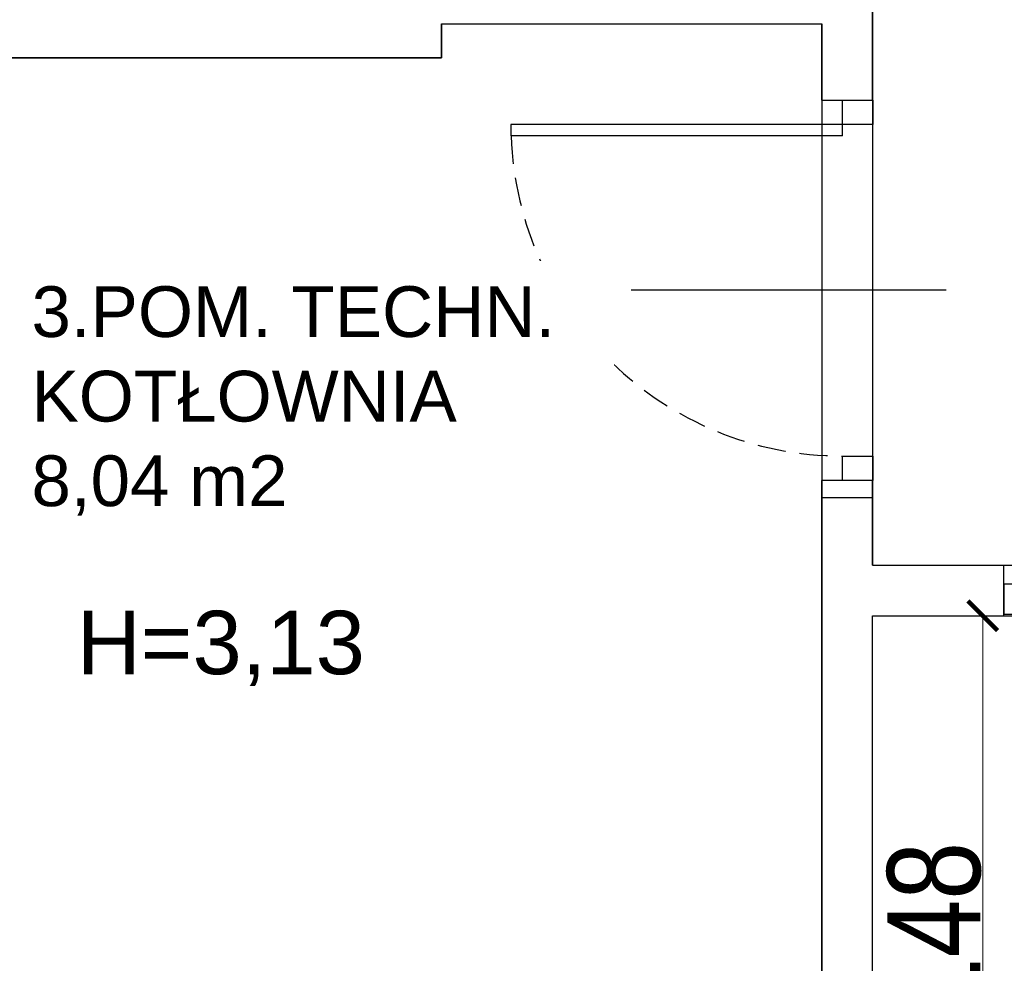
# Model space of a CAD drawing. Header units: millimetres. Extents: x -5941 to 19721, y -9230 to 6433.
# Tile 135 of 204: x 5346 to 5578, y 22 to 245. Entities that reach past the tile are written whole.
import ezdxf
from ezdxf.enums import TextEntityAlignment as Align

# ---------------------------------------------------------------- set-up
doc = ezdxf.new("R2010")
doc.units = ezdxf.units.MM
doc.linetypes.add('DASHED', pattern=[0.75, 0.5, -0.25])
for name, color, linetype in [('A_drzwi', 3, 'Continuous'), ('A_opis pom', 1, 'Continuous'), ('A_opis stolarki', 3, 'Continuous'), ('A_SC_MUROWANA_DZIAŁOWA', 42, 'Continuous'), ('A_SUFITY OPIS', 1, 'Continuous'), ('A_wymiary', 55, 'Continuous')]:
    doc.layers.add(name, color=color, linetype=linetype)
doc.layers.add('A_POWIERZCHNIE', color=13, linetype='Continuous', plot=False)
doc.styles.add('dar-styl', font='arial.ttf')
doc.styles.add('Opisowy', font='arial.ttf', dxfattribs={"width": 0.8})
doc.styles.get("Standard").update_dxf_attribs({"font": 'arial.ttf'})
doc.dimstyles.new('WYMIARY', dxfattribs={"dimtxt": 1.3, "dimasz": 7, "dimexe": 1.25, "dimexo": 0.3, "dimgap": 0.2, "dimtad": 1, "dimzin": 4, "dimtxsty": 'Opisowy', "dimblk1": 'ARCHTICK', "dimblk2": 'ARCHTICK', "dimsah": 1, "dimcen": 2.5, "dimazin": 0, "dimtfac": 1, "dimtmove": 1, "dimatfit": 3, "dimldrblk": 'ARCHTICK', "dimfxl": 0, "dimlwd": 18, "dimlwe": 9, "dimarcsym": 0})

# ---------------------------------------------------------------- blocks, each defined once
blk = doc.blocks.new('*U15')
at = {"color": 0}
for p, q in [((-28.55, -91.5), (-28.55, -94.5)), ((-28.55, -91.5), (59.45, -91.5)), ((59.45, -94.5), (59.45, -91.5)), ((-28.55, -94.5), (59.45, -94.5))]:
    blk.add_line(p, q, dxfattribs=at)
for points in [[(-36.55, -6.5), (-36.55, 0), (-28.55, 0), (-28.55, -6.5)], [(-36.55, -101), (-36.55, -94.5), (-28.55, -94.5), (-28.55, -101)]]:
    blk.add_lwpolyline(points, close=True, dxfattribs=at)
at = {"color": 0, "linetype": 'DASHED', "ltscale": 15}
blk.add_arc((-28.55, -94.5), 88, 1.9536, 90, dxfattribs=at)
at = {"layer": 'A_opis stolarki'}
blk.add_line((-56.09, -50.5), (27.54, -50.5), dxfattribs=at)
at = {"layer": 'A_opis stolarki', "ltscale": 0.5, "style": 'dar-styl', "text_generation_flag": 2}
blk.add_attdef('ODPORNOŚĆ_OGNIOWA', text='', height=15, rotation=85.9367, dxfattribs=at).set_placement((-55.81, -47.55), align=Align.TOP_CENTER)
at = {"layer": 'A_opis stolarki', "ltscale": 0.5, "style": 'dar-styl'}
blk.add_attdef('SYMBOL_DRZWI1', text='', height=14, dxfattribs=at).set_placement((-16.77, -50.5), align=Align.BOTTOM_CENTER)
blk.add_attdef('SYMBOL_DRZWI2', text='', height=14, dxfattribs=at).set_placement((-16.77, -53.5), align=Align.TOP_CENTER)
blk = doc.blocks.new('*U14')
for p, q in [((0, -91.5), (-88, -91.5)), ((-88, -94.5), (-88, -91.5)), ((0, -91.5), (0, -94.5)), ((0, -94.5), (-88, -94.5))]:
    blk.add_line(p, q)
for points in [[(8, -6.5), (8, 0), (0, 0), (0, -6.5)], [(8, -101), (8, -94.5), (0, -94.5), (0, -101)]]:
    blk.add_lwpolyline(points, close=True)
at = {"linetype": 'DASHED', "ltscale": 15}
blk.add_arc((0, -94.5), 88, 90, 178.0464, dxfattribs=at)
at = {"layer": 'A_opis stolarki'}
blk.add_line((-56.09, -50.5), (27.54, -50.5), dxfattribs=at)
at = {"layer": 'A_opis stolarki', "ltscale": 0.5, "style": 'dar-styl'}
blk.add_attdef('ODPORNOŚĆ_OGNIOWA', text='', height=15, rotation=94.0633, dxfattribs=at).set_placement((-95.88, -56.3), align=Align.TOP_CENTER)
blk.add_attdef('SYMBOL_DRZWI1', text='', height=14, dxfattribs=at).set_placement((-16.77, -50.5), align=Align.BOTTOM_CENTER)
blk.add_attdef('SYMBOL_DRZWI2', text='', height=14, dxfattribs=at).set_placement((-16.77, -53.5), align=Align.TOP_CENTER)
blk = doc.blocks.new('_ArchTick')
at = {"color": 0, "const_width": 0.15}
blk.add_lwpolyline([(-0.5, -0.5), (0.5, 0.5)], dxfattribs=at)
blk = doc.blocks.new('*D22')
at = {"layer": 'A_wymiary', "color": 0, "lineweight": 9}
for p, q in [((5572.63, 104.08), (5574.58, 104.08)), ((5572.63, -43.92), (5574.58, -43.92))]:
    blk.add_line(p, q, dxfattribs=at)
at = {"layer": 'A_wymiary', "color": 0, "lineweight": 18}
blk.add_line((5573.33, 104.08), (5573.33, -43.92), dxfattribs=at)
at = {"layer": 'Defpoints', "color": 0}
for p in [(5547.31, 104.08), (5547.31, -43.92), (5573.33, -43.92)]:
    blk.add_point(p, dxfattribs=at)
at = {"layer": 'A_wymiary', "color": 0, "lineweight": 18, "xscale": 7, "yscale": 7, "zscale": 7}
for p, rotation in [((5573.33, 104.08), 90), ((5573.33, -43.92), 270)]:
    blk.add_blockref('_ArchTick', p, dxfattribs=dict(at, rotation=rotation))
at = {"layer": 'A_wymiary', "color": 0, "insert": (5561.9, 30.08), "char_height": 1.3, "attachment_point": 5, "rotation": 90, "style": 'Opisowy'}
blk.add_mtext('{\\H16.923077x;\\C3;148}', dxfattribs=at)

msp = doc.modelspace()

# ---------------------------------------------------------------- linework, layer by layer
at = {"layer": 'A_POWIERZCHNIE'}
for points in [[(5547.312, 116.079), (5693.312, 116.079), (5693.312, 519.079), (5403.312, 519.079), (5403.312, 399.079), (5403.312, 399.079), (5547.312, 399.079)], [(5547.312, 104.079), (5693.312, 104.079), (5693.312, -43.921), (5547.312, -43.921)]]:
    msp.add_lwpolyline(points, close=True, dxfattribs=at)
msp.add_lwpolyline([(5535.312, 132.079), (5547.312, 132.079)], dxfattribs=at)
at = {"layer": 'A_SC_MUROWANA_DZIAŁOWA'}
for p, q in [((5445.312, 244.079), (5445.312, 236.079)), ((5445.312, 236.079), (5342.312, 236.079)), ((5547.312, 136.079), (5535.312, 136.079)), ((5578.312, 104.079), (5578.312, 116.079))]:
    msp.add_line(p, q, dxfattribs=at)
for points in [[(5547.312, 226.079), (5547.312, 399.079)], [(5445.312, 244.079), (5535.312, 244.079)], [(5535.312, 226.079), (5535.312, 244.079)], [(5535.312, 226.079), (5547.312, 226.079)], [(5535.312, -43.921), (5535.312, 136.079)], [(5547.312, 116.079), (5547.312, 136.079)], [(5547.312, 116.079), (5578.312, 116.079)], [(5547.312, -43.921), (5547.312, 104.079)], [(5547.312, 104.079), (5578.312, 104.079)]]:
    msp.add_lwpolyline(points, dxfattribs=at)

# ---------------------------------------------------------------- block references
at = {"layer": 'A_drzwi', "xscale": 0.8910891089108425, "yscale": 0.8910891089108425, "zscale": 0.8910891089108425}
for name, p, rotation in [('*U15', (5514.743, 136.079), 180), ('*U14', (5578.312, 104.469), 89.99999999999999)]:
    msp.add_blockref(name, p, dxfattribs=dict(at, rotation=rotation))

# ---------------------------------------------------------------- texts
at = {"layer": 'A_opis pom', "insert": (5359.082, 105.265, 0.092), "char_height": 15, "width": 119.07531, "attachment_point": 1}
msp.add_mtext('H=3,13', dxfattribs=at)

# ---------------------------------------------------------------- dimensions: what is measured, and where the dimension line sits
at = {"layer": 'A_wymiary'}
dim = msp.add_linear_dim(base=(5573.328, -43.921), p1=(5547.312, 104.079), p2=(5547.312, -43.921), angle=90, text='{\\H16.923077x;\\C3;148}', dimstyle='WYMIARY', override={"dimtxsty": 'Opisowy'}, dxfattribs=at)
dim.commit()
dim.dimension.update_dxf_attribs({"geometry": '*D22', "text_midpoint": (5561.896, 30.079)})

# ---------------------------------------------------------------- next in the draw order: texts
at = {"layer": 'A_SUFITY OPIS', "insert": (5348.372, 182.027), "char_height": 12, "width": 131.78588, "attachment_point": 1, "bg_fill": 2}
msp.add_mtext('3.POM. TECHN.\\PKOTŁOWNIA\\P8,04 m2', dxfattribs=at)

# ---------------------------------------------------------------- next in the draw order: linework, layer by layer
at = {"layer": 'A_POWIERZCHNIE'}
msp.add_lwpolyline([(5253.312, 244.079), (5342.312, 244.079), (5342.312, 236.079), (5445.312, 236.079), (5445.312, 244.079), (5535.312, 244.079), (5535.312, -43.921), (5253.312, -43.921)], close=True, dxfattribs=at)

doc.saveas('drawing.dxf')
